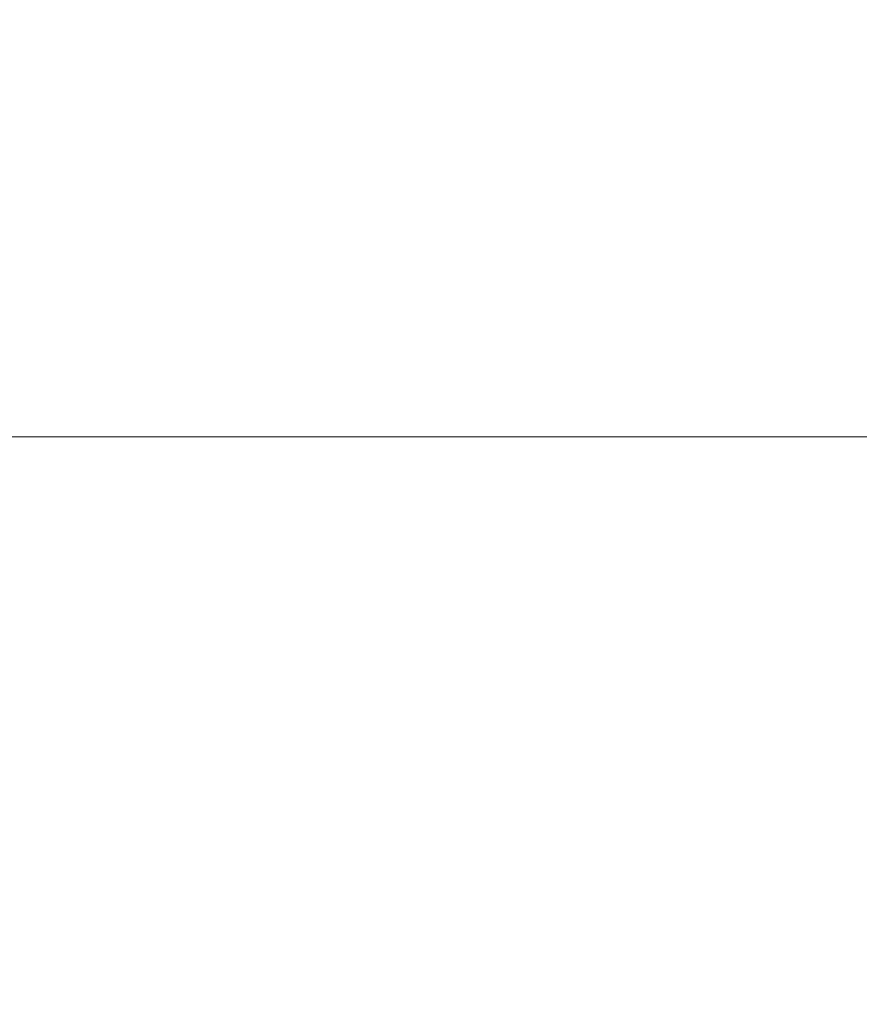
# Model space of a CAD drawing. Header units: millimetres. Extents: x -75 to 75, y -113 to 90.
# Tile 71 of 256: x -17.9795 to -17.9557, y -23.9976 to -23.9697. Entities that reach past the tile are written whole.
import ezdxf

# ---------------------------------------------------------------- set-up
doc = ezdxf.new("R2010")
doc.units = ezdxf.units.MM
doc.layers.add('M-520-M_DRAINAGE_FW', color=2, linetype='Continuous', lineweight=30)

# ---------------------------------------------------------------- blocks, each defined once
blk = doc.blocks.new('FFAS1321-609500BF0 - Acacia Evolution Concealed Bath _ Shower Mixer with U-box-3507-3D View 1')
at = {"layer": 'M-520-M_DRAINAGE_FW', "lineweight": 9}
mesh = blk.add_polyface(dxfattribs=at)
corners = [(21.999999, -23.981521, 37.573849), (-21.999999, -23.981521, 37.573849), (-21.999999, -14.022454, 42.21784), (-21.79886, -12.23729, 43.050275), (-21.205526, -10.541643, 43.84097), (-20.249752, -9.020537, 44.550269), (-18.979464, -7.750249, 45.142616), (-17.458358, -6.794474, 45.588301), (-15.762711, -6.201141, 45.864978), (-13.977547, -6.000002, 45.958768), (13.987435, -6.000002, 45.958768), (15.770398, -6.200893, 45.865092), (17.463956, -6.793495, 45.58876), (18.983187, -7.748091, 45.143624), (20.251909, -9.016814, 44.552009), (21.206507, -10.536045, 43.843577), (21.799108, -12.229603, 43.053858), (21.999999, -14.012566, 42.22245)]
mesh.append_faces([[corners[k] for k in face] for face in [(12, 10, 11)]], dxfattribs={"vtx0": -1})
mesh.append_faces([[corners[k] for k in face] for face in [(14, 10, 13), (17, 10, 16), (0, 10, 17), (2, 9, 1)]], dxfattribs={"vtx0": -1, "vtx1": -1})
mesh.append_faces([[corners[k] for k in face] for face in [(10, 12, 13), (10, 14, 15), (9, 6, 7), (9, 3, 4), (9, 4, 5)]], dxfattribs={"vtx0": -1, "vtx2": -1})
mesh.append_faces([[corners[k] for k in face] for face in [(15, 16, 10), (5, 6, 9), (2, 3, 9)]], dxfattribs={"vtx1": -1, "vtx2": -1})
mesh.append_faces([[corners[k] for k in face] for face in [(9, 10, 0, 1)]], dxfattribs={"vtx1": -1, "vtx3": -1})
mesh.append_faces([[corners[k] for k in face] for face in [(7, 8, 9)]], dxfattribs={"vtx2": -1})
mesh = blk.add_polyface(dxfattribs=at)
corners = [(21.999999, -32.433885, 35.700006), (-21.999999, -32.433885, 35.700006), (-21.999999, -28.105093, 36.174086), (-21.999999, -23.981521, 37.573849), (21.999999, -23.981521, 37.573849), (21.999999, -28.105093, 36.174086)]
mesh.append_faces([[corners[k] for k in face] for face in [(2, 3, 4, 5), (5, 0, 1, 2)]], dxfattribs={"vtx3": -1})

msp = doc.modelspace()

# ---------------------------------------------------------------- block references
at = {"layer": 'M-520-M_DRAINAGE_FW', "lineweight": 9}
msp.add_blockref('FFAS1321-609500BF0 - Acacia Evolution Concealed Bath _ Shower Mixer with U-box-3507-3D View 1', (0, 0), dxfattribs=at)

doc.saveas('drawing.dxf')
